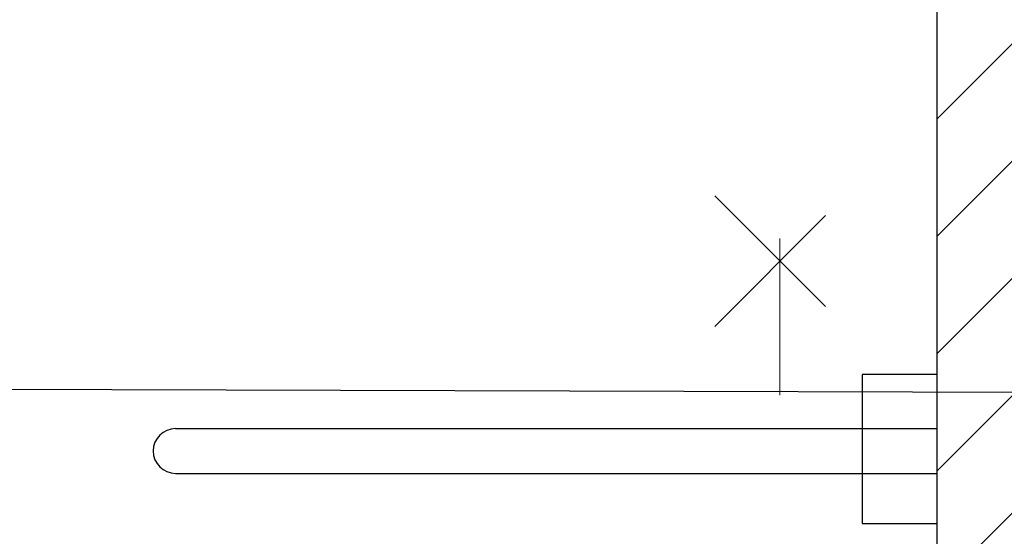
# Model space of a CAD drawing. Header units: millimetres. Extents: x 22250 to 51280, y -5012 to 7692.
# Tile 88 of 183: x 39670 to 39745, y 2739 to 2779. Entities that reach past the tile are written whole.
import ezdxf
from ezdxf import colors
from ezdxf.entities.mleader import LeaderData, LeaderLine
from ezdxf.math import Vec2, Vec3

# ---------------------------------------------------------------- set-up
doc = ezdxf.new("R2010")
doc.units = ezdxf.units.MM
doc.linetypes.add('ACAD_ISO03W100', pattern=[30, 12, -18])
doc.layers.add('A_OPISY', color=40, linetype='Continuous', lineweight=9)
doc.layers.add('E_podklad', color=252, linetype='Continuous')
doc.styles.get("Standard").update_dxf_attribs({"font": 'arial.ttf'})

# ---------------------------------------------------------------- blocks, each defined once
blk = doc.blocks.new('umywalka dla niepełnosprawnych')
for p, q in [((0, 50.868), (-5.714, 50.868)), ((-5.714, 50.868), (-5.714, 39.44)), ((-5.714, 39.44), (0, 39.44))]:
    blk.add_line(p, q)
at = {"ltscale": 5}
for p, q in [((-58.285, 46.714), (0, 46.714)), ((-58.286, 43.285), (0, 43.285))]:
    blk.add_line(p, q, dxfattribs=at)
at = {"ltscale": 0.1}
blk.add_line((0, 46.714), (0, 43.285), dxfattribs=at)
at = {"ltscale": 5}
blk.add_arc((-58.286, 45), 1.714, 90, 270, dxfattribs=at)
blk = doc.blocks.new('_Dot')
at = {"color": 0, "linetype": 'ByBlock', "lineweight": -2}
blk.add_line((-0.5, 0), (-1, 0), dxfattribs=at)
at = {"color": 0, "linetype": 'ByBlock', "const_width": 0.5}
blk.add_lwpolyline([(-0.25, 0, 1), (0.25, 0, 1)], format="xyb", close=True, dxfattribs=at)
blk = doc.blocks.new('ROZBIÓRKI_DOM')
at = {"layer": 'A_OPISY', "color": 22, "linetype": 'ACAD_ISO03W100', "true_color": 0xe22908}
for p, q in [((19390.154, 8497.887), (19390.154, 8227.887)), ((19385.154, 8321.144), (19395.154, 8311.144)), ((19385.154, 8311.144), (19395.154, 8321.144))]:
    blk.add_line(p, q, dxfattribs=at)

msp = doc.modelspace()

# ---------------------------------------------------------------- hatches: boundary and pattern name
at = {"layer": 'E_podklad', "ltscale": 2}
h = msp.add_hatch(dxfattribs=at)
h.set_pattern_fill('ANSI31', color=256, scale=2)
h.set_pattern_definition([(45, (22896.237, -15796.4403), (-4.490128, 4.490128), [])])
h.paths.add_polyline_path([(39682.725, 2527.133), (39667.725, 2527.133), (39667.725, 2429.133), (39682.725, 2429.133)])
h.paths.add_polyline_path([(39899.725, 2622.133), (39412.725, 2622.133), (39412.725, 2607.133), (39899.725, 2607.133)])
h.paths.add_polyline_path([(39754.725, 2782.133), (39789.725, 2782.133), (39789.725, 2797.133), (39697.586, 2797.133), (39697.586, 2832.133), (39682.586, 2832.133), (39682.586, 2797.133), (39591.725, 2797.133), (39591.725, 2782.133), (39677.586, 2782.133), (39739.725, 2782.133), (39739.725, 2622.133), (39754.725, 2622.133)])
h.paths.add_polyline_path([(39491.725, 2797.133), (39461.725, 2797.133), (39461.725, 2782.133), (39491.725, 2782.133)])
h.paths.add_polyline_path([(39697.586, 2942.133), (39682.586, 2942.133), (39682.586, 2932.133), (39697.586, 2932.133)])
h.paths.add_polyline_path([(39899.725, 2797.133), (39889.725, 2797.133), (39889.725, 2782.133), (39899.725, 2782.133)])

# ---------------------------------------------------------------- linework, layer by layer
msp.add_line((39739.725, 2782.133), (39739.725, 2622.133), dxfattribs=at)
msp.add_lwpolyline([(39412.725, 2782.133), (39739.725, 2782.133), (39739.725, 2622.133), (39412.725, 2622.133)], close=True, dxfattribs=at)

# ---------------------------------------------------------------- block references
at = {"layer": 'E_podklad'}
msp.add_blockref('ROZBIÓRKI_DOM', (20337.571, -5555.755), dxfattribs=at)
at = {"layer": 'E_podklad', "rotation": 359.9998581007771}
msp.add_blockref('umywalka dla niepełnosprawnych', (39739.725, 2700.854), dxfattribs=at)

# ---------------------------------------------------------------- leaders
at = {"layer": 'E_podklad'}
ml = msp.add_multileader_mtext('Standard', dxfattribs=at)
ml.set_content('', color=256)
ml.set_leader_properties()
ml.set_arrow_properties(name='DOT')
ml.build(insert=Vec2(0, 0))
ml.multileader.update_dxf_attribs({"arrow_head_size": 6})
ctx = ml.context
ctx.base_point, ctx.arrow_head_size, ctx.plane_origin = Vec3(39153.831, 2752.064), 6, Vec3(38937.296, 3217.77)
ctx.text_align_type = 2
notes = []
notes.append((ctx, [(0, (1, 1, 0), (39172.353, 2752.064), (-1, 0), 14.522, [(0, [(39831.889, 2750.064)], 0, [])])]))
ctx.mtext.insert, ctx.mtext.alignment, ctx.mtext.flow_direction = Vec3(39155.831, 2752.064), 3, 5
for ctx, leaders in notes:
    for number, flags, end, landing, length, lines in leaders:
        leader = LeaderData()
        leader.index, (leader.has_last_leader_line, leader.has_dogleg_vector, leader.attachment_direction) = number, flags
        leader.last_leader_point, leader.dogleg_vector, leader.dogleg_length = Vec3(end), Vec3(landing), length
        for number, points, colour, breaks in lines:
            line = LeaderLine()
            line.index, line.vertices, line.color, line.breaks = number, Vec3.list(points), colors.encode_raw_color(colour), breaks
            leader.lines.append(line)
        ctx.leaders.append(leader)

doc.saveas('drawing.dxf')
